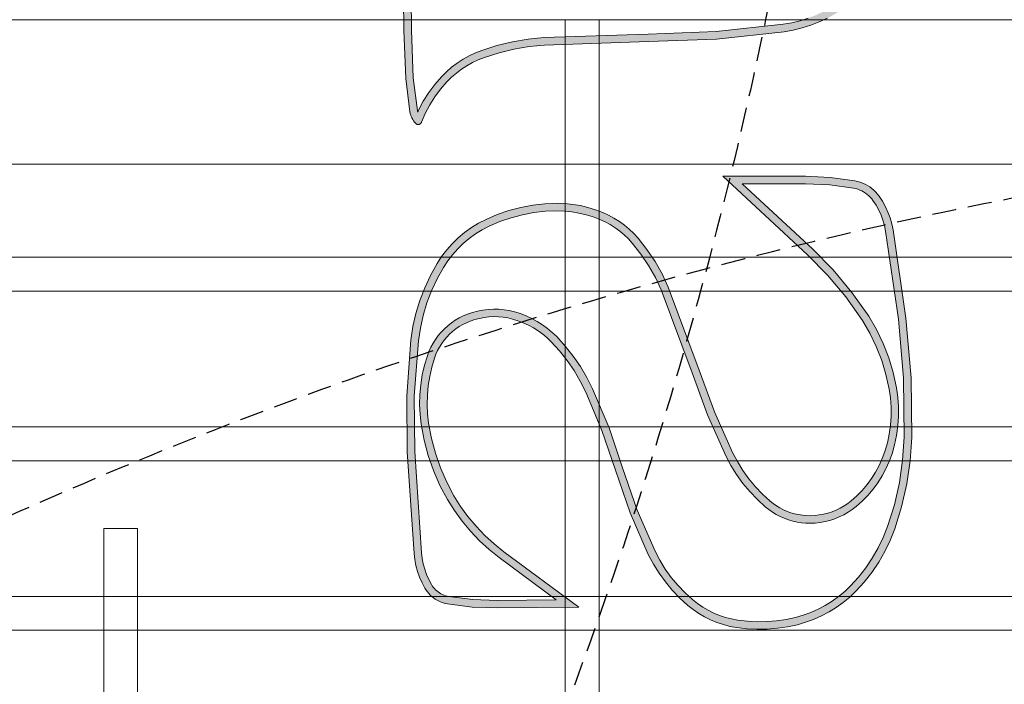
# Model space of a CAD drawing. Header units: millimetres. Extents: x -2073 to 35483, y -49920 to 11085.
# Tile 8 of 70: x 3220 to 3740, y -42305 to -41955. Entities that reach past the tile are written whole.
import ezdxf

# ---------------------------------------------------------------- set-up
doc = ezdxf.new("R2010")
doc.units = ezdxf.units.MM
doc.linetypes.add('DASHED', pattern=[19.05, 12.7, -6.35])
doc.linetypes.add('HIDDEN', pattern=[0.375, 0.25, -0.125])
doc.layers.add('Ceiling', color=14, linetype='Continuous', lineweight=9)
doc.layers.add('E Celing Lighting', color=5, linetype='DASHED', lineweight=5)
for name, color, linetype, true_color in [('FIRE-SPKLR-EQP-MPA-12SM-C', 2, 'HIDDEN', 0xffff00), ('RCP LAYOUT', 9, 'Continuous', 0x808080), ('UPRIGHT SPRINKLER EQP', 1, 'Continuous', 0xff0000)]:
    doc.layers.add(name, color=color, linetype=linetype, true_color=true_color)
doc.layers.add('PENDENT SPRINKLER', color=7, linetype='Continuous')

# ---------------------------------------------------------------- blocks, each defined once
blk = doc.blocks.new('SPKLR-EQP-PENDENT-68C')
at = {"layer": 'FIRE-SPKLR-EQP-MPA-12SM-C'}
blk.add_circle((0, 0), 2450, dxfattribs=at)
blk = doc.blocks.new('UPRIGHT SPRINKLER')
at = {"layer": 'FIRE-SPKLR-EQP-MPA-12SM-C', "linetype": 'DASHED'}
blk.add_circle((0, 0), 2450, dxfattribs=at)
blk = doc.blocks.new('kuaryfjeh')
at = {"ltscale": 0.25, "true_color": 0x808080}
h = blk.add_hatch(color=8, dxfattribs=at)
h.dxf.hatch_style = 1
h.paths.add_polyline_path([(72.908, -5.701), (72.938, -5.685), (72.271, -5.62), (71.2, -5.586), (69.738, -5.583), (69.527, -5.594), (69.32, -5.621), (69.125, -5.65), (69.133, -5.669), (69.142, -5.689), (69.153, -5.708), (69.165, -5.726), (69.178, -5.743), (69.193, -5.759), (69.208, -5.775), (69.224, -5.789), (69.242, -5.802), (69.264, -5.816), (69.352, -5.871), (69.439, -5.935), (69.522, -6.004), (69.601, -6.079), (69.674, -6.159), (69.742, -6.244), (69.805, -6.332), (69.861, -6.425), (69.911, -6.521), (69.955, -6.621), (70.066, -6.931), (70.153, -7.249), (70.214, -7.572), (70.25, -7.9), (70.261, -8.238), (70.247, -8.576), (70.206, -8.911), (70.14, -9.243), (70.102, -9.382), (70.054, -9.518), (69.997, -9.651), (69.932, -9.78), (69.857, -9.903), (69.775, -10.021), (69.684, -10.134), (69.59, -10.235), (69.283, -10.569), (69.278, -10.575), (69.273, -10.583), (69.268, -10.59), (69.264, -10.598), (69.261, -10.606), (69.258, -10.615), (69.305, -10.623), (69.392, -10.632), (69.515, -10.636), (69.549, -10.64), (69.583, -10.646), (69.617, -10.654), (69.65, -10.664), (69.682, -10.676), (69.714, -10.691), (69.744, -10.708), (69.773, -10.726), (69.801, -10.747), (69.828, -10.769), (69.885, -10.825), (69.938, -10.885), (69.986, -10.948), (70.03, -11.015), (70.07, -11.085), (70.12, -11.191), (70.163, -11.302), (70.198, -11.414), (70.225, -11.529), (70.253, -11.698), (70.27, -11.868), (70.286, -12.346), (70.318, -12.651), (70.37, -12.953), (70.443, -13.252), (70.536, -13.544), (70.586, -13.671), (70.644, -13.794), (70.711, -13.914), (70.784, -14.028), (70.866, -14.137), (70.954, -14.241), (71.049, -14.339), (71.15, -14.43), (71.256, -14.514), (71.427, -14.63), (71.605, -14.735), (71.789, -14.828), (71.979, -14.909), (72.174, -14.976), (72.373, -15.031), (72.574, -15.072), (73.634, -15.205), (74.7, -15.25), (75.887, -15.195), (77.065, -15.03), (77.22, -14.995), (77.373, -14.949), (77.523, -14.891), (77.668, -14.823), (77.807, -14.744), (77.941, -14.655), (78.068, -14.557), (78.187, -14.449), (78.299, -14.333), (78.408, -14.203), (78.509, -14.065), (78.601, -13.921), (78.683, -13.771), (78.755, -13.615), (78.817, -13.456), (78.868, -13.293), (78.909, -13.126), (78.939, -12.958), (79.083, -11.619), (79.134, -10.269), (79.205, -8.189), (79.236, -7.874), (79.289, -7.562), (79.364, -7.254), (79.46, -6.953), (79.51, -6.824), (79.569, -6.699), (79.637, -6.578), (79.712, -6.462), (79.796, -6.351), (79.886, -6.247), (79.983, -6.149), (80.136, -6.015), (80.299, -5.894), (80.47, -5.786), (80.65, -5.692), (80.687, -5.676), (80.678, -5.673), (80.658, -5.668), (80.008, -5.586), (79.054, -5.549), (77.366, -5.538), (77.308, -5.541), (77.252, -5.547), (77.197, -5.557), (77.143, -5.571), (77.09, -5.588), (77.038, -5.61), (76.988, -5.635), (76.985, -5.637), (76.982, -5.639), (76.98, -5.642), (76.978, -5.645), (76.976, -5.648), (76.975, -5.652), (76.974, -5.656), (76.974, -5.66), (76.974, -5.663), (76.975, -5.667), (76.977, -5.671), (76.978, -5.674), (77.189, -5.97), (77.423, -6.253), (77.538, -6.39), (77.647, -6.538), (77.745, -6.694), (77.833, -6.856), (77.91, -7.024), (77.975, -7.196), (78.029, -7.372), (78.071, -7.552), (78.245, -8.638), (78.338, -9.734), (78.347, -10.864), (78.269, -11.992), (78.22, -12.328), (78.145, -12.66), (78.046, -12.984), (77.922, -13.3), (77.774, -13.605), (77.715, -13.709), (77.648, -13.808), (77.575, -13.902), (77.495, -13.991), (77.409, -14.074), (77.318, -14.151), (77.221, -14.221), (77.12, -14.284), (77.015, -14.339), (76.906, -14.388), (76.553, -14.515), (76.191, -14.615), (75.823, -14.688), (75.451, -14.733), (75.066, -14.752), (74.681, -14.742), (74.298, -14.705), (73.918, -14.639), (73.764, -14.601), (73.614, -14.552), (73.467, -14.491), (73.325, -14.42), (73.188, -14.339), (73.058, -14.249), (72.934, -14.148), (72.818, -14.04), (72.765, -13.982), (72.716, -13.922), (72.671, -13.858), (72.631, -13.791), (72.595, -13.722), (72.564, -13.65), (72.538, -13.576), (72.517, -13.5), (72.313, -12.457), (72.174, -11.136), (72.129, -9.632), (72.164, -7.661), (72.189, -7.301), (72.238, -6.943), (72.312, -6.589), (72.344, -6.473), (72.385, -6.36), (72.434, -6.25), (72.491, -6.144), (72.555, -6.043), (72.627, -5.947), (72.676, -5.89), (72.729, -5.837), (72.785, -5.787), (72.845, -5.742)], flags=16)
h.paths.add_polyline_path([(77.387, -13.887), (77.46, -13.806), (77.527, -13.72), (77.587, -13.63), (77.642, -13.535), (77.784, -13.24), (77.904, -12.935), (78, -12.621), (78.072, -12.301), (78.12, -11.976), (78.197, -10.86), (78.188, -9.741), (78.096, -8.656), (77.924, -7.581), (77.884, -7.411), (77.833, -7.245), (77.771, -7.082), (77.699, -6.923), (77.616, -6.77), (77.523, -6.623), (77.42, -6.482), (77.308, -6.349), (77.069, -6.062), (76.853, -5.757), (76.847, -5.747), (76.842, -5.736), (76.837, -5.726), (76.833, -5.714), (76.83, -5.703), (76.827, -5.692), (76.825, -5.68), (76.824, -5.668), (76.824, -5.656), (76.825, -5.645), (76.826, -5.633), (76.828, -5.621), (76.831, -5.61), (76.835, -5.599), (76.839, -5.588), (76.844, -5.577), (76.85, -5.567), (76.856, -5.557), (76.863, -5.548), (76.871, -5.539), (76.879, -5.53), (76.888, -5.522), (76.897, -5.515), (76.907, -5.509), (76.917, -5.503), (76.976, -5.473), (77.038, -5.448), (77.101, -5.427), (77.165, -5.41), (77.231, -5.398), (77.297, -5.391), (77.363, -5.388), (79.057, -5.399), (80.02, -5.436), (80.685, -5.52), (80.716, -5.527), (80.746, -5.537), (80.776, -5.548), (80.805, -5.561), (80.834, -5.576), (80.861, -5.593), (80.887, -5.612), (80.911, -5.633), (80.915, -5.636), (80.918, -5.639), (80.921, -5.643), (80.924, -5.647), (80.926, -5.651), (80.928, -5.655), (80.93, -5.659), (80.932, -5.664), (80.933, -5.668), (80.934, -5.673), (80.935, -5.677), (80.935, -5.682), (80.935, -5.687), (80.935, -5.691), (80.934, -5.696), (80.934, -5.701), (80.932, -5.705), (80.931, -5.71), (80.929, -5.714), (80.927, -5.718), (80.925, -5.722), (80.922, -5.726), (80.92, -5.73), (80.917, -5.734), (80.913, -5.737), (80.91, -5.74), (80.906, -5.743), (80.902, -5.746), (80.898, -5.748), (80.894, -5.75), (80.89, -5.752), (80.714, -5.827), (80.545, -5.916), (80.384, -6.018), (80.23, -6.132), (80.086, -6.258), (79.996, -6.349), (79.912, -6.446), (79.835, -6.548), (79.765, -6.655), (79.703, -6.767), (79.648, -6.883), (79.601, -7.003), (79.508, -7.295), (79.436, -7.592), (79.385, -7.894), (79.354, -8.199), (79.284, -10.274), (79.233, -11.63), (79.087, -12.979), (79.056, -13.157), (79.013, -13.333), (78.958, -13.506), (78.893, -13.674), (78.817, -13.838), (78.73, -13.997), (78.633, -14.149), (78.527, -14.295), (78.411, -14.433), (78.292, -14.557), (78.164, -14.672), (78.029, -14.777), (77.886, -14.872), (77.737, -14.956), (77.582, -15.029), (77.422, -15.091), (77.259, -15.14), (77.092, -15.178), (75.901, -15.344), (74.701, -15.4), (73.622, -15.355), (72.55, -15.22), (72.338, -15.177), (72.13, -15.12), (71.925, -15.049), (71.726, -14.965), (71.533, -14.867), (71.346, -14.757), (71.168, -14.634), (71.053, -14.544), (70.945, -14.447), (70.843, -14.342), (70.748, -14.231), (70.661, -14.114), (70.582, -13.991), (70.511, -13.863), (70.448, -13.731), (70.395, -13.594), (70.299, -13.292), (70.223, -12.984), (70.169, -12.671), (70.137, -12.356), (70.121, -11.878), (70.105, -11.718), (70.078, -11.559), (70.053, -11.454), (70.021, -11.351), (69.982, -11.251), (69.936, -11.153), (69.902, -11.093), (69.864, -11.035), (69.822, -10.98), (69.776, -10.929), (69.727, -10.88), (69.708, -10.865), (69.688, -10.85), (69.667, -10.837), (69.646, -10.825), (69.623, -10.814), (69.601, -10.806), (69.577, -10.798), (69.553, -10.793), (69.529, -10.788), (69.505, -10.786), (69.382, -10.782), (69.285, -10.772), (69.188, -10.755), (69.181, -10.753), (69.174, -10.751), (69.167, -10.748), (69.161, -10.745), (69.154, -10.741), (69.148, -10.737), (69.143, -10.733), (69.137, -10.728), (69.132, -10.723), (69.127, -10.717), (69.123, -10.711), (69.119, -10.705), (69.115, -10.699), (69.112, -10.692), (69.109, -10.685), (69.107, -10.678), (69.106, -10.671), (69.104, -10.664), (69.104, -10.657), (69.103, -10.649), (69.104, -10.63), (69.106, -10.611), (69.109, -10.592), (69.114, -10.573), (69.12, -10.554), (69.128, -10.536), (69.136, -10.519), (69.146, -10.502), (69.157, -10.486), (69.169, -10.471), (69.48, -10.134), (69.571, -10.036), (69.655, -9.931), (69.732, -9.822), (69.801, -9.707), (69.862, -9.587), (69.914, -9.464), (69.959, -9.337), (69.994, -9.208), (70.058, -8.888), (70.097, -8.563), (70.111, -8.237), (70.101, -7.91), (70.066, -7.594), (70.007, -7.282), (69.923, -6.976), (69.816, -6.677), (69.776, -6.587), (69.73, -6.499), (69.679, -6.415), (69.622, -6.334), (69.56, -6.257), (69.494, -6.184), (69.422, -6.116), (69.347, -6.053), (69.267, -5.995), (69.184, -5.943), (69.157, -5.925), (69.131, -5.906), (69.107, -5.885), (69.084, -5.863), (69.062, -5.839), (69.043, -5.813), (69.025, -5.786), (69.009, -5.758), (68.995, -5.729), (68.983, -5.699), (68.981, -5.69), (68.978, -5.681), (68.977, -5.672), (68.976, -5.663), (68.975, -5.653), (68.976, -5.644), (68.977, -5.635), (68.978, -5.626), (68.98, -5.617), (68.983, -5.608), (68.986, -5.599), (68.99, -5.591), (68.994, -5.583), (68.999, -5.575), (69.004, -5.567), (69.01, -5.56), (69.016, -5.554), (69.023, -5.547), (69.03, -5.542), (69.038, -5.536), (69.046, -5.532), (69.054, -5.527), (69.062, -5.524), (69.071, -5.52), (69.08, -5.518), (69.295, -5.473), (69.514, -5.444), (69.734, -5.433), (71.202, -5.436), (72.281, -5.47), (73.016, -5.541), (73.05, -5.548), (73.084, -5.556), (73.117, -5.567), (73.149, -5.581), (73.18, -5.596), (73.21, -5.614), (73.239, -5.634), (73.242, -5.636), (73.244, -5.639), (73.247, -5.641), (73.249, -5.644), (73.251, -5.647), (73.253, -5.65), (73.255, -5.653), (73.257, -5.656), (73.258, -5.66), (73.259, -5.663), (73.26, -5.667), (73.26, -5.67), (73.261, -5.674), (73.261, -5.677), (73.261, -5.681), (73.26, -5.685), (73.26, -5.688), (73.259, -5.692), (73.258, -5.695), (73.257, -5.698), (73.255, -5.702), (73.254, -5.705), (73.252, -5.708), (73.25, -5.711), (73.247, -5.714), (73.245, -5.716), (73.242, -5.719), (73.24, -5.721), (73.237, -5.723), (73.234, -5.725), (73.231, -5.727), (73.227, -5.728), (73.224, -5.729), (73.221, -5.73), (73.159, -5.749), (73.099, -5.772), (73.041, -5.799), (72.985, -5.83), (72.931, -5.865), (72.88, -5.904), (72.831, -5.946), (72.786, -5.992), (72.744, -6.04), (72.679, -6.128), (72.62, -6.22), (72.569, -6.316), (72.524, -6.416), (72.487, -6.519), (72.457, -6.624), (72.386, -6.969), (72.339, -7.317), (72.314, -7.667), (72.279, -9.631), (72.324, -11.126), (72.461, -12.434), (72.663, -13.466), (72.681, -13.531), (72.704, -13.595), (72.731, -13.658), (72.762, -13.718), (72.797, -13.776), (72.836, -13.832), (72.879, -13.884), (72.925, -13.934), (73.033, -14.035), (73.148, -14.129), (73.269, -14.213), (73.396, -14.289), (73.529, -14.355), (73.665, -14.411), (73.806, -14.457), (73.949, -14.492), (74.318, -14.556), (74.69, -14.592), (75.064, -14.602), (75.438, -14.584), (75.799, -14.54), (76.157, -14.469), (76.508, -14.372), (76.851, -14.248), (76.95, -14.204), (77.045, -14.154), (77.138, -14.096), (77.225, -14.032), (77.309, -13.962)])
h = blk.add_hatch(color=8, dxfattribs=at)
h.dxf.hatch_style = 1
h.paths.add_polyline_path([(89.462, -5.752), (87.447, -5.617), (86.342, -5.606), (85.242, -5.689), (84.987, -5.728), (84.734, -5.785), (84.486, -5.86), (84.244, -5.953), (84.009, -6.063), (83.782, -6.189), (83.652, -6.274), (83.529, -6.368), (83.413, -6.472), (83.304, -6.583), (83.204, -6.703), (83.113, -6.829), (83.031, -6.962), (82.959, -7.1), (82.867, -7.314), (82.791, -7.535), (82.732, -7.76), (82.689, -7.989), (82.663, -8.221), (82.655, -8.454), (82.659, -8.599), (82.674, -8.744), (82.698, -8.887), (82.731, -9.029), (82.773, -9.168), (82.825, -9.303), (82.873, -9.409), (82.928, -9.511), (82.99, -9.608), (83.058, -9.702), (83.132, -9.79), (83.212, -9.874), (83.297, -9.951), (83.513, -10.122), (83.741, -10.275), (83.98, -10.411), (84.228, -10.528), (85.877, -11.144), (86.713, -11.449), (87.531, -11.815), (87.721, -11.916), (87.904, -12.03), (88.079, -12.156), (88.244, -12.294), (88.401, -12.442), (88.546, -12.601), (88.602, -12.67), (88.653, -12.743), (88.699, -12.818), (88.74, -12.897), (88.775, -12.978), (88.806, -13.062), (88.83, -13.147), (88.849, -13.234), (88.863, -13.321), (88.871, -13.41), (88.872, -13.499), (88.868, -13.597), (88.857, -13.696), (88.839, -13.793), (88.815, -13.889), (88.784, -13.983), (88.747, -14.074), (88.704, -14.163), (88.655, -14.249), (88.601, -14.331), (88.541, -14.409), (88.434, -14.53), (88.319, -14.643), (88.197, -14.747), (88.067, -14.842), (87.931, -14.928), (87.79, -15.004), (87.643, -15.07), (87.492, -15.125), (87.309, -15.177), (87.123, -15.217), (86.934, -15.243), (86.744, -15.257), (86.554, -15.256), (86.364, -15.243), (86.175, -15.216), (85.875, -15.151), (85.581, -15.062), (85.295, -14.95), (85.019, -14.816), (84.753, -14.661), (84.277, -14.327), (83.831, -13.954), (83.42, -13.546), (82.116, -12.139), (82.116, -13.4), (82.138, -13.883), (82.203, -14.359), (82.212, -14.401), (82.224, -14.442), (82.239, -14.482), (82.257, -14.521), (82.277, -14.559), (82.3, -14.595), (82.326, -14.629), (82.353, -14.662), (82.383, -14.692), (82.415, -14.72), (82.449, -14.746), (82.542, -14.807), (82.638, -14.86), (82.739, -14.906), (82.842, -14.944), (82.948, -14.974), (83.057, -14.997), (84.809, -15.254), (85.984, -15.355), (87.162, -15.368), (87.614, -15.337), (88.062, -15.272), (88.504, -15.172), (88.937, -15.037), (89.154, -14.951), (89.365, -14.849), (89.568, -14.732), (89.762, -14.601), (89.947, -14.456), (90.121, -14.298), (90.23, -14.183), (90.332, -14.06), (90.425, -13.931), (90.509, -13.795), (90.583, -13.654), (90.648, -13.508), (90.702, -13.358), (90.746, -13.204), (90.787, -13.015), (90.815, -12.824), (90.83, -12.631), (90.833, -12.438), (90.823, -12.245), (90.801, -12.053), (90.778, -11.93), (90.747, -11.808), (90.708, -11.69), (90.66, -11.574), (90.605, -11.462), (90.542, -11.354), (90.471, -11.251), (90.394, -11.153), (90.256, -11.001), (90.108, -10.859), (89.95, -10.728), (89.784, -10.608), (89.61, -10.5), (89.429, -10.405), (88.613, -10.048), (87.768, -9.756), (86.976, -9.487), (86.2, -9.161), (85.973, -9.047), (85.754, -8.918), (85.545, -8.774), (85.346, -8.616), (85.158, -8.445), (85.073, -8.356), (84.993, -8.261), (84.921, -8.162), (84.855, -8.057), (84.796, -7.949), (84.744, -7.837), (84.7, -7.721), (84.663, -7.603), (84.639, -7.5), (84.622, -7.396), (84.613, -7.29), (84.61, -7.184), (84.615, -7.079), (84.628, -6.973), (84.648, -6.869), (84.675, -6.767), (84.709, -6.667), (84.744, -6.582), (84.786, -6.5), (84.832, -6.421), (84.884, -6.346), (84.941, -6.274), (85.002, -6.206), (85.068, -6.142), (85.138, -6.083), (85.212, -6.029), (85.289, -5.981), (85.37, -5.937), (85.453, -5.899), (85.538, -5.867), (85.728, -5.811), (85.92, -5.767), (86.115, -5.736), (86.312, -5.718), (86.509, -5.714), (86.706, -5.723), (86.903, -5.745), (87.216, -5.803), (87.525, -5.885), (87.826, -5.99), (88.119, -6.118), (88.401, -6.267), (88.622, -6.405), (88.833, -6.558), (89.033, -6.725), (89.222, -6.905), (89.398, -7.098), (89.558, -7.301), (90.398, -8.436), (90.409, -7.258), (90.391, -6.772), (90.33, -6.292), (90.324, -6.26), (90.315, -6.228), (90.304, -6.196), (90.29, -6.166), (90.275, -6.136), (90.258, -6.107), (90.239, -6.08), (90.218, -6.054), (90.196, -6.03), (90.172, -6.007), (90.146, -5.986), (90.119, -5.966), (90.091, -5.949), (89.993, -5.897), (89.892, -5.853), (89.788, -5.816), (89.681, -5.787), (89.573, -5.766)], flags=16)
h.paths.add_polyline_path([(90.543, -8.885), (89.439, -7.392), (89.283, -7.196), (89.114, -7.01), (88.933, -6.837), (88.741, -6.676), (88.539, -6.53), (88.326, -6.397), (88.054, -6.253), (87.772, -6.13), (87.481, -6.028), (87.183, -5.949), (86.881, -5.893), (86.694, -5.872), (86.507, -5.864), (86.32, -5.868), (86.134, -5.885), (85.949, -5.914), (85.766, -5.956), (85.586, -6.01), (85.51, -6.038), (85.436, -6.072), (85.365, -6.11), (85.296, -6.153), (85.231, -6.201), (85.168, -6.254), (85.11, -6.31), (85.055, -6.371), (85.005, -6.435), (84.959, -6.502), (84.917, -6.572), (84.881, -6.645), (84.849, -6.72), (84.819, -6.811), (84.794, -6.903), (84.776, -6.996), (84.765, -7.091), (84.76, -7.186), (84.762, -7.282), (84.771, -7.377), (84.786, -7.471), (84.808, -7.564), (84.842, -7.672), (84.882, -7.779), (84.93, -7.882), (84.984, -7.981), (85.045, -8.077), (85.112, -8.169), (85.184, -8.256), (85.263, -8.337), (85.443, -8.502), (85.634, -8.653), (85.835, -8.791), (86.045, -8.915), (86.263, -9.025), (87.029, -9.346), (87.816, -9.614), (88.668, -9.909), (89.494, -10.27), (89.685, -10.37), (89.867, -10.484), (90.042, -10.61), (90.208, -10.747), (90.363, -10.896), (90.508, -11.056), (90.592, -11.162), (90.668, -11.274), (90.737, -11.391), (90.797, -11.512), (90.848, -11.637), (90.891, -11.766), (90.925, -11.897), (90.95, -12.031), (90.973, -12.232), (90.983, -12.435), (90.98, -12.638), (90.964, -12.841), (90.934, -13.042), (90.892, -13.24), (90.845, -13.404), (90.787, -13.564), (90.718, -13.719), (90.639, -13.87), (90.55, -14.014), (90.451, -14.152), (90.342, -14.283), (90.225, -14.405), (90.044, -14.571), (89.851, -14.722), (89.648, -14.86), (89.435, -14.982), (89.214, -15.088), (88.987, -15.178), (88.543, -15.317), (88.089, -15.42), (87.629, -15.487), (87.166, -15.518), (85.977, -15.505), (84.792, -15.403), (83.031, -15.145), (82.912, -15.12), (82.795, -15.087), (82.681, -15.044), (82.571, -14.994), (82.464, -14.935), (82.362, -14.869), (82.32, -14.836), (82.28, -14.801), (82.243, -14.763), (82.208, -14.723), (82.176, -14.68), (82.148, -14.635), (82.122, -14.588), (82.1, -14.539), (82.082, -14.489), (82.067, -14.438), (82.055, -14.385), (81.989, -13.896), (81.966, -13.403), (81.966, -11.756), (83.528, -13.442), (83.932, -13.843), (84.368, -14.208), (84.834, -14.534), (85.089, -14.683), (85.355, -14.812), (85.63, -14.92), (85.913, -15.005), (86.201, -15.068), (86.379, -15.094), (86.559, -15.106), (86.739, -15.107), (86.918, -15.094), (87.097, -15.069), (87.273, -15.032), (87.446, -14.982), (87.587, -14.931), (87.724, -14.869), (87.856, -14.799), (87.983, -14.718), (88.103, -14.629), (88.218, -14.532), (88.325, -14.427), (88.425, -14.314), (88.479, -14.244), (88.528, -14.17), (88.571, -14.093), (88.61, -14.013), (88.643, -13.931), (88.671, -13.847), (88.692, -13.761), (88.708, -13.674), (88.718, -13.586), (88.722, -13.497), (88.721, -13.418), (88.714, -13.339), (88.702, -13.261), (88.685, -13.184), (88.663, -13.108), (88.636, -13.034), (88.604, -12.962), (88.568, -12.892), (88.527, -12.825), (88.482, -12.76), (88.433, -12.699), (88.294, -12.547), (88.145, -12.406), (87.987, -12.275), (87.82, -12.154), (87.646, -12.046), (87.465, -11.95), (86.657, -11.588), (85.825, -11.285), (84.17, -10.666), (83.911, -10.544), (83.662, -10.403), (83.425, -10.243), (83.2, -10.066), (83.107, -9.981), (83.02, -9.89), (82.94, -9.794), (82.866, -9.693), (82.799, -9.586), (82.739, -9.476), (82.686, -9.361), (82.631, -9.216), (82.586, -9.068), (82.55, -8.917), (82.525, -8.764), (82.51, -8.609), (82.504, -8.454), (82.513, -8.21), (82.54, -7.967), (82.585, -7.727), (82.648, -7.491), (82.727, -7.26), (82.823, -7.036), (82.901, -6.888), (82.988, -6.746), (83.086, -6.61), (83.193, -6.483), (83.309, -6.363), (83.433, -6.253), (83.566, -6.152), (83.705, -6.06), (83.941, -5.929), (84.185, -5.815), (84.438, -5.718), (84.696, -5.64), (84.959, -5.58), (85.225, -5.539), (86.338, -5.456), (87.453, -5.467), (89.475, -5.603), (89.596, -5.617), (89.715, -5.641), (89.832, -5.673), (89.947, -5.713), (90.058, -5.762), (90.166, -5.819), (90.203, -5.842), (90.238, -5.867), (90.271, -5.895), (90.303, -5.924), (90.332, -5.956), (90.359, -5.99), (90.384, -6.026), (90.406, -6.063), (90.426, -6.102), (90.443, -6.141), (90.458, -6.182), (90.469, -6.224), (90.478, -6.267), (90.541, -6.76), (90.559, -7.256)])
at = {"layer": 'E Celing Lighting', "color": 8, "true_color": 0x808080}
for points in [[(77.363, -5.388), (79.057, -5.399), (80.02, -5.436), (80.685, -5.52), (80.716, -5.527), (80.746, -5.537), (80.776, -5.548), (80.805, -5.561), (80.834, -5.576), (80.861, -5.593), (80.887, -5.612), (80.911, -5.633), (80.915, -5.636), (80.918, -5.639), (80.921, -5.643), (80.924, -5.647), (80.926, -5.651), (80.928, -5.655), (80.93, -5.659), (80.932, -5.664), (80.933, -5.668), (80.934, -5.673), (80.935, -5.677), (80.935, -5.682), (80.935, -5.687), (80.935, -5.691), (80.934, -5.696), (80.934, -5.701), (80.932, -5.705), (80.931, -5.71), (80.929, -5.714), (80.927, -5.718), (80.925, -5.722), (80.922, -5.726), (80.92, -5.73), (80.917, -5.734), (80.913, -5.737), (80.91, -5.74), (80.906, -5.743), (80.902, -5.746), (80.898, -5.748), (80.894, -5.75), (80.89, -5.752), (80.714, -5.827), (80.545, -5.916), (80.384, -6.018), (80.23, -6.132), (80.086, -6.258), (79.996, -6.349), (79.912, -6.446), (79.835, -6.548), (79.765, -6.655), (79.703, -6.767), (79.648, -6.883), (79.601, -7.003), (79.508, -7.295), (79.436, -7.592), (79.385, -7.894), (79.354, -8.199), (79.284, -10.274), (79.233, -11.63), (79.087, -12.979), (79.056, -13.157), (79.013, -13.333), (78.958, -13.506), (78.893, -13.674), (78.817, -13.838)], [(78.817, -13.456), (78.868, -13.293), (78.909, -13.126), (78.939, -12.958), (79.083, -11.619), (79.134, -10.269), (79.205, -8.189), (79.236, -7.874), (79.289, -7.562), (79.364, -7.254), (79.46, -6.953), (79.51, -6.824), (79.569, -6.699), (79.637, -6.578), (79.712, -6.462), (79.796, -6.351), (79.886, -6.247), (79.983, -6.149), (80.136, -6.015), (80.299, -5.894), (80.47, -5.786), (80.65, -5.692), (80.687, -5.676), (80.678, -5.673), (80.658, -5.668), (80.008, -5.586), (79.054, -5.549), (77.366, -5.538)]]:
    blk.add_lwpolyline(points, dxfattribs=at)
for points in [[(90.543, -8.885), (89.439, -7.392), (89.283, -7.196), (89.114, -7.01), (88.933, -6.837), (88.741, -6.676), (88.539, -6.53), (88.326, -6.397), (88.054, -6.253), (87.772, -6.13), (87.481, -6.028), (87.183, -5.949), (86.881, -5.893), (86.694, -5.872), (86.507, -5.864), (86.32, -5.868), (86.134, -5.885), (85.949, -5.914), (85.766, -5.956), (85.586, -6.01), (85.51, -6.038), (85.436, -6.072), (85.365, -6.11), (85.296, -6.153), (85.231, -6.201), (85.168, -6.254), (85.11, -6.31), (85.055, -6.371), (85.005, -6.435), (84.959, -6.502), (84.917, -6.572), (84.881, -6.645), (84.849, -6.72), (84.819, -6.811), (84.794, -6.903), (84.776, -6.996), (84.765, -7.091), (84.76, -7.186), (84.762, -7.282), (84.771, -7.377), (84.786, -7.471), (84.808, -7.564), (84.842, -7.672), (84.882, -7.779), (84.93, -7.882), (84.984, -7.981), (85.045, -8.077), (85.112, -8.169), (85.184, -8.256), (85.263, -8.337), (85.443, -8.502), (85.634, -8.653), (85.835, -8.791), (86.045, -8.915), (86.263, -9.025), (87.029, -9.346), (87.816, -9.614), (88.668, -9.909), (89.494, -10.27), (89.685, -10.37), (89.867, -10.484), (90.042, -10.61), (90.208, -10.747), (90.363, -10.896), (90.508, -11.056), (90.592, -11.162), (90.668, -11.274), (90.737, -11.391), (90.797, -11.512), (90.848, -11.637), (90.891, -11.766), (90.925, -11.897), (90.95, -12.031), (90.973, -12.232), (90.983, -12.435), (90.98, -12.638), (90.964, -12.841), (90.934, -13.042), (90.892, -13.24), (90.845, -13.404), (90.787, -13.564), (90.718, -13.719), (90.639, -13.87), (90.55, -14.014), (90.451, -14.152), (90.342, -14.283), (90.225, -14.405), (90.044, -14.571), (89.851, -14.722), (89.648, -14.86), (89.435, -14.982), (89.214, -15.088), (88.987, -15.178), (88.543, -15.317), (88.089, -15.42), (87.629, -15.487), (87.166, -15.518), (85.977, -15.505), (84.792, -15.403), (83.031, -15.145), (82.912, -15.12), (82.795, -15.087), (82.681, -15.044), (82.571, -14.994), (82.464, -14.935), (82.362, -14.869), (82.32, -14.836), (82.28, -14.801), (82.243, -14.763), (82.208, -14.723), (82.176, -14.68), (82.148, -14.635), (82.122, -14.588), (82.1, -14.539), (82.082, -14.489), (82.067, -14.438), (82.055, -14.385), (81.989, -13.896), (81.966, -13.403), (81.966, -11.756), (83.528, -13.442), (83.932, -13.843), (84.368, -14.208), (84.834, -14.534), (85.089, -14.683), (85.355, -14.812), (85.63, -14.92), (85.913, -15.005), (86.201, -15.068), (86.379, -15.094), (86.559, -15.106), (86.739, -15.107), (86.918, -15.094), (87.097, -15.069), (87.273, -15.032), (87.446, -14.982), (87.587, -14.931), (87.724, -14.869), (87.856, -14.799), (87.983, -14.718), (88.103, -14.629), (88.218, -14.532), (88.325, -14.427), (88.425, -14.314), (88.479, -14.244), (88.528, -14.17), (88.571, -14.093), (88.61, -14.013), (88.643, -13.931), (88.671, -13.847), (88.692, -13.761), (88.708, -13.674), (88.718, -13.586), (88.722, -13.497), (88.721, -13.418), (88.714, -13.339), (88.702, -13.261), (88.685, -13.184), (88.663, -13.108), (88.636, -13.034), (88.604, -12.962), (88.568, -12.892), (88.527, -12.825), (88.482, -12.76), (88.433, -12.699), (88.294, -12.547), (88.145, -12.406), (87.987, -12.275), (87.82, -12.154), (87.646, -12.046), (87.465, -11.95), (86.657, -11.588), (85.825, -11.285), (84.17, -10.666), (83.911, -10.544), (83.662, -10.403), (83.425, -10.243), (83.2, -10.066), (83.107, -9.981), (83.02, -9.89), (82.94, -9.794), (82.866, -9.693), (82.799, -9.586), (82.739, -9.476), (82.686, -9.361), (82.631, -9.216), (82.586, -9.068), (82.55, -8.917), (82.525, -8.764), (82.51, -8.609), (82.504, -8.454), (82.513, -8.21), (82.54, -7.967), (82.585, -7.727), (82.648, -7.491), (82.727, -7.26), (82.823, -7.036), (82.901, -6.888), (82.988, -6.746), (83.086, -6.61), (83.193, -6.483), (83.309, -6.363), (83.433, -6.253), (83.566, -6.152), (83.705, -6.06), (83.941, -5.929), (84.185, -5.815), (84.438, -5.718), (84.696, -5.64), (84.959, -5.58), (85.225, -5.539), (86.338, -5.456), (87.453, -5.467), (89.475, -5.603), (89.596, -5.617), (89.715, -5.641), (89.832, -5.673), (89.947, -5.713), (90.058, -5.762), (90.166, -5.819), (90.203, -5.842), (90.238, -5.867), (90.271, -5.895), (90.303, -5.924), (90.332, -5.956), (90.359, -5.99), (90.384, -6.026), (90.406, -6.063), (90.426, -6.102), (90.443, -6.141), (90.458, -6.182), (90.469, -6.224), (90.478, -6.267), (90.541, -6.76), (90.559, -7.256)], [(89.462, -5.752), (87.447, -5.617), (86.342, -5.606), (85.242, -5.689), (84.987, -5.728), (84.734, -5.785), (84.486, -5.86), (84.244, -5.953), (84.009, -6.063), (83.782, -6.189), (83.652, -6.274), (83.529, -6.368), (83.413, -6.472), (83.304, -6.583), (83.204, -6.703), (83.113, -6.829), (83.031, -6.962), (82.959, -7.1), (82.867, -7.314), (82.791, -7.535), (82.732, -7.76), (82.689, -7.989), (82.663, -8.221), (82.655, -8.454), (82.659, -8.599), (82.674, -8.744), (82.698, -8.887), (82.731, -9.029), (82.773, -9.168), (82.825, -9.303), (82.873, -9.409), (82.928, -9.511), (82.99, -9.608), (83.058, -9.702), (83.132, -9.79), (83.212, -9.874), (83.297, -9.951), (83.513, -10.122), (83.741, -10.275), (83.98, -10.411), (84.228, -10.528), (85.877, -11.144), (86.713, -11.449), (87.531, -11.815), (87.721, -11.916), (87.904, -12.03), (88.079, -12.156), (88.244, -12.294), (88.401, -12.442), (88.546, -12.601), (88.602, -12.67), (88.653, -12.743), (88.699, -12.818), (88.74, -12.897), (88.775, -12.978), (88.806, -13.062), (88.83, -13.147), (88.849, -13.234), (88.863, -13.321), (88.871, -13.41), (88.872, -13.499), (88.868, -13.597), (88.857, -13.696), (88.839, -13.793), (88.815, -13.889), (88.784, -13.983), (88.747, -14.074), (88.704, -14.163), (88.655, -14.249), (88.601, -14.331), (88.541, -14.409), (88.434, -14.53), (88.319, -14.643), (88.197, -14.747), (88.067, -14.842), (87.931, -14.928), (87.79, -15.004), (87.643, -15.07), (87.492, -15.125), (87.309, -15.177), (87.123, -15.217), (86.934, -15.243), (86.744, -15.257), (86.554, -15.256), (86.364, -15.243), (86.175, -15.216), (85.875, -15.151), (85.581, -15.062), (85.295, -14.95), (85.019, -14.816), (84.753, -14.661), (84.277, -14.327), (83.831, -13.954), (83.42, -13.546), (82.116, -12.139), (82.116, -13.4), (82.138, -13.883), (82.203, -14.359), (82.212, -14.401), (82.224, -14.442), (82.239, -14.482), (82.257, -14.521), (82.277, -14.559), (82.3, -14.595), (82.326, -14.629), (82.353, -14.662), (82.383, -14.692), (82.415, -14.72), (82.449, -14.746), (82.542, -14.807), (82.638, -14.86), (82.739, -14.906), (82.842, -14.944), (82.948, -14.974), (83.057, -14.997), (84.809, -15.254), (85.984, -15.355), (87.162, -15.368), (87.614, -15.337), (88.062, -15.272), (88.504, -15.172), (88.937, -15.037), (89.154, -14.951), (89.365, -14.849), (89.568, -14.732), (89.762, -14.601), (89.947, -14.456), (90.121, -14.298), (90.23, -14.183), (90.332, -14.06), (90.425, -13.931), (90.509, -13.795), (90.583, -13.654), (90.648, -13.508), (90.702, -13.358), (90.746, -13.204), (90.787, -13.015), (90.815, -12.824), (90.83, -12.631), (90.833, -12.438), (90.823, -12.245), (90.801, -12.053), (90.778, -11.93), (90.747, -11.808), (90.708, -11.69), (90.66, -11.574), (90.605, -11.462), (90.542, -11.354), (90.471, -11.251), (90.394, -11.153), (90.256, -11.001), (90.108, -10.859), (89.95, -10.728), (89.784, -10.608), (89.61, -10.5), (89.429, -10.405), (88.613, -10.048), (87.768, -9.756), (86.976, -9.487), (86.2, -9.161), (85.973, -9.047), (85.754, -8.918), (85.545, -8.774), (85.346, -8.616), (85.158, -8.445), (85.073, -8.356), (84.993, -8.261), (84.921, -8.162), (84.855, -8.057), (84.796, -7.949), (84.744, -7.837), (84.7, -7.721), (84.663, -7.603), (84.639, -7.5), (84.622, -7.396), (84.613, -7.29), (84.61, -7.184), (84.615, -7.079), (84.628, -6.973), (84.648, -6.869), (84.675, -6.767), (84.709, -6.667), (84.744, -6.582), (84.786, -6.5), (84.832, -6.421), (84.884, -6.346), (84.941, -6.274), (85.002, -6.206), (85.068, -6.142), (85.138, -6.083), (85.212, -6.029), (85.289, -5.981), (85.37, -5.937), (85.453, -5.899), (85.538, -5.867), (85.728, -5.811), (85.92, -5.767), (86.115, -5.736), (86.312, -5.718), (86.509, -5.714), (86.706, -5.723), (86.903, -5.745), (87.216, -5.803), (87.525, -5.885), (87.826, -5.99), (88.119, -6.118), (88.401, -6.267), (88.622, -6.405), (88.833, -6.558), (89.033, -6.725), (89.222, -6.905), (89.398, -7.098), (89.558, -7.301), (90.398, -8.436), (90.409, -7.258), (90.391, -6.772), (90.33, -6.292), (90.324, -6.26), (90.315, -6.228), (90.304, -6.196), (90.29, -6.166), (90.275, -6.136), (90.258, -6.107), (90.239, -6.08), (90.218, -6.054), (90.196, -6.03), (90.172, -6.007), (90.146, -5.986), (90.119, -5.966), (90.091, -5.949), (89.993, -5.897), (89.892, -5.853), (89.788, -5.816), (89.681, -5.787), (89.573, -5.766)]]:
    blk.add_lwpolyline(points, close=True, dxfattribs=at)
blk = doc.blocks.new('ceiling inst 2')
at = {"color": 8, "lineweight": 0, "ltscale": 0.25, "true_color": 0x808080}
for points in [[(1722740.061, -79108.617), (1722783.851, -79108.617), (1722783.851, -79057.793), (1722740.061, -79057.793)], [(1722743.061, -79105.617), (1722780.851, -79105.617), (1722780.851, -79060.793), (1722743.061, -79060.793)]]:
    blk.add_lwpolyline(points, close=True, dxfattribs=at)
at = {"layer": 'Ceiling', "color": 8, "lineweight": 0, "ltscale": 0.25, "true_color": 0x808080}
for points in [[(1722761.604, -79108.617), (1722762.308, -79108.617), (1722762.308, -79057.793), (1722761.604, -79057.793)], [(1722783.851, -79063.423), (1722740.061, -79063.423), (1722740.061, -79062.719), (1722783.851, -79062.719)], [(1722780.333, -79066.237), (1722780.333, -79066.941), (1722743.583, -79066.941), (1722743.583, -79066.237)], [(1722771.186, -79098.062), (1722771.889, -79098.062), (1722771.889, -79068.348), (1722771.186, -79068.348)], [(1722776.817, -79069.755), (1722776.817, -79070.459), (1722747.103, -79070.459), (1722747.103, -79069.755)]]:
    blk.add_lwpolyline(points, close=True, dxfattribs=at)
blk = doc.blocks.new('grid 2')
at = {"color": 8, "true_color": 0x808080, "xscale": -1}
blk.add_blockref('ceiling inst 2', (3444354.934, 115.665), dxfattribs=at)
blk = doc.blocks.new('IRISH HOUSE-RCP LAYOUT')
at = {"xscale": 25.4, "yscale": 25.4, "zscale": 25.4}
blk.add_blockref('grid 2', (-43724944.67, 2003175.56), dxfattribs=at)
at = {"layer": 'E Celing Lighting', "color": 8, "true_color": 0x808080, "xscale": -26.46582335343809, "yscale": 26.46582335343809, "zscale": 26.46582335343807, "rotation": 90}
blk.add_blockref('kuaryfjeh', (3280.06, 132.29), dxfattribs=at)

msp = doc.modelspace()

# ---------------------------------------------------------------- block references
at = {"layer": 'PENDENT SPRINKLER'}
msp.add_blockref('SPKLR-EQP-PENDENT-68C', (3483.07, -41584.99), dxfattribs=at)
at = {"layer": 'RCP LAYOUT'}
msp.add_blockref('IRISH HOUSE-RCP LAYOUT', (0, -40000), dxfattribs=at)
at = {"layer": 'UPRIGHT SPRINKLER EQP'}
for p in [(1215.02, -41453.15), (4215.02, -41453.15), (1215.02, -44453.15), (4215.02, -44453.15)]:
    msp.add_blockref('UPRIGHT SPRINKLER', p, dxfattribs=at)

doc.saveas('drawing.dxf')
